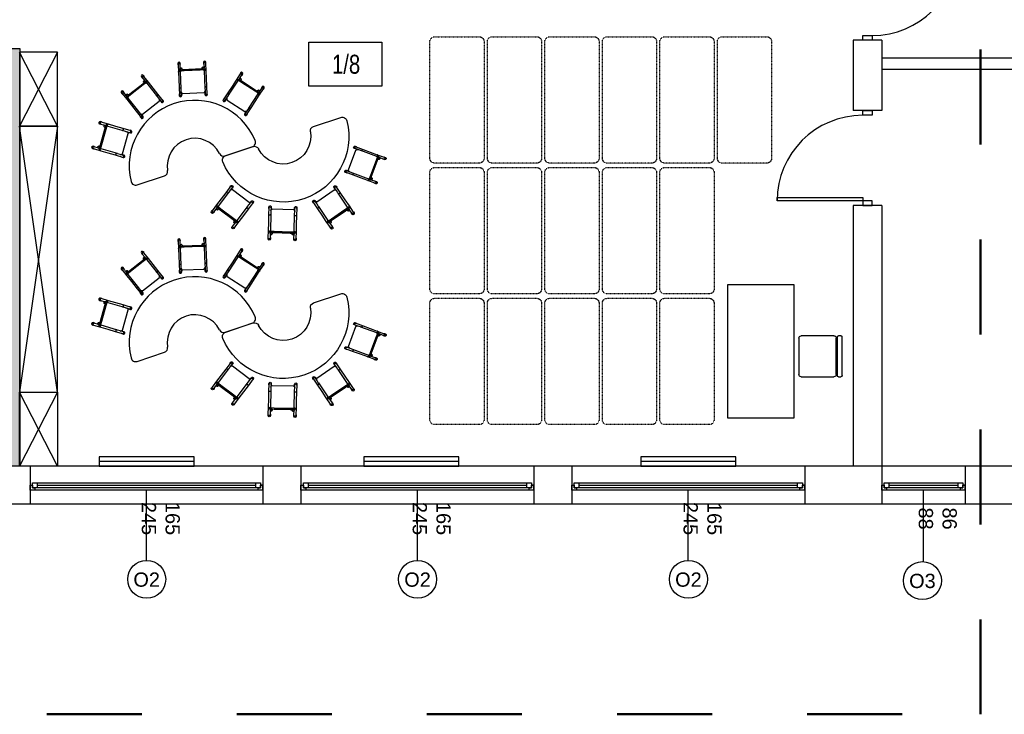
# Model space of a CAD drawing. Header units: millimetres. Extents: x 3698380 to 4312681, y 939872 to 1104488.
# Tile 30 of 93: x 3977105 to 3987465, y 969465 to 976778. Entities that reach past the tile are written whole.
import ezdxf
from ezdxf.enums import TextEntityAlignment as Align

# ---------------------------------------------------------------- set-up
doc = ezdxf.new("R2010")
doc.units = ezdxf.units.MM
doc.header["$LTSCALE"] = 10
for name, pattern in [('1', [2, 1, -1]), ('ACAD_ISO03W100', [30, 12, -18]), ('drobna przerywana', [0.4, 0.1, -0.1, 0.1, -0.1])]:
    doc.linetypes.add(name, pattern=pattern)
for name, color, linetype in [('_wytyczne ele', 6, 'Continuous'), ('A_bloki', 252, 'Continuous'), ('A_kreskowanie', 8, 'Continuous'), ('A_opis_pom', 3, 'Continuous'), ('A_sc_istn', 252, 'Continuous'), ('A_sc_proj', 2, 'Continuous'), ('A_wymiary', 1, 'Continuous')]:
    doc.layers.add(name, color=color, linetype=linetype)
doc.layers.add('HVAC_zakres_opracowania', color=1, linetype='1', lineweight=50)
doc.styles.get("Standard").update_dxf_attribs({"font": 'arial.ttf'})
doc.styles.add('Strzałki', font='ic-isocp.shx', dxfattribs={"width": 0.8})
doc.linetypes.add('TRACKS', pattern='A,0.15,[130,ltypeshp.shx,S=0.25,R=0,X=0,Y=0],0.15', length=0.3)

# ---------------------------------------------------------------- blocks, each defined once
blk = doc.blocks.new('*U462')
at = {"color": 252}
for p, q in [((-95, 20), (-100, 20)), ((-100, 15), (-97.5, 15)), ((-97.5, 15), (-97.5, 17.5)), ((-97.5, 17.5), (-95, 17.5)), ((-92.5, 17.5), (-97.5, 17.5)), ((-97.5, 17.5), (-97.5, 12.5)), ((-97.5, 12.5), (-92.5, 12.5)), ((-95, 17.5), (-95, 20)), ((140, 20), (-95, 20)), ((-92.5, 12.5), (-92.5, 17.5)), ((137.5, 17.5), (-92.5, 17.5)), ((-92.5, 15), (137.5, 15)), ((-92.5, 12.5), (137.5, 12.5)), ((-92.5, 12.5), (137.5, 12.5)), ((142.5, 17.5), (137.5, 17.5)), ((137.5, 17.5), (137.5, 12.5)), ((137.5, 12.5), (142.5, 12.5)), ((145, 20), (140, 20)), ((140, 20), (140, 17.5)), ((140, 17.5), (142.5, 17.5)), ((142.5, 17.5), (142.5, 15)), ((142.5, 12.5), (142.5, 17.5)), ((142.5, 15), (145, 15))]:
    blk.add_line(p, q, dxfattribs=at)
for points in [[(-100, 20), (-100, 15), (-97.5, 15)], [(145, 20), (145, 15), (142.5, 15)]]:
    blk.add_lwpolyline(points, dxfattribs=at)
blk = doc.blocks.new('*U338')
at = {"color": 252}
blk.add_lwpolyline([(75, 0), (0, 0)], dxfattribs=at)
for tag, p in [('S', (30, 5)), ('H', (30, -20))]:
    blk.add_attdef(tag, text='', height=15, dxfattribs=at).set_placement(p, align=Align.CENTER)
blk = doc.blocks.new('*U463')
at = {"color": 252}
for p, q in [((-16.5, 20), (-21.5, 20)), ((-21.5, 15), (-19, 15)), ((-19, 15), (-19, 17.5)), ((-19, 17.5), (-16.5, 17.5)), ((-14, 17.5), (-19, 17.5)), ((-19, 17.5), (-19, 12.5)), ((-19, 12.5), (-14, 12.5)), ((-16.5, 17.5), (-16.5, 20)), ((61.5, 20), (-16.5, 20)), ((-14, 12.5), (-14, 17.5)), ((59, 17.5), (-14, 17.5)), ((-14, 15), (59, 15)), ((-14, 12.5), (59, 12.5)), ((-14, 12.5), (59, 12.5)), ((64, 17.5), (59, 17.5)), ((59, 17.5), (59, 12.5)), ((59, 12.5), (64, 12.5)), ((66.5, 20), (61.5, 20)), ((61.5, 20), (61.5, 17.5)), ((61.5, 17.5), (64, 17.5)), ((64, 17.5), (64, 15)), ((64, 12.5), (64, 17.5)), ((64, 15), (66.5, 15))]:
    blk.add_line(p, q, dxfattribs=at)
for points in [[(-21.5, 20), (-21.5, 15), (-19, 15)], [(66.5, 20), (66.5, 15), (64, 15)]]:
    blk.add_lwpolyline(points, dxfattribs=at)
blk = doc.blocks.new('*U469')
at = {"color": 252}
for points in [[(35, 900), (35, 0), (0, 0), (0, 900)], [(-50, -100), (0, -100), (0, 0), (-50, 0)], [(950, 0), (950, -100), (900, -100), (900, 0)]]:
    blk.add_lwpolyline(points, close=True, dxfattribs=at)
blk.add_arc((0, 0), 900, 0, 90, dxfattribs=at)
blk = doc.blocks.new('Stolik banan - czerwony - wys_ 53 cm-1783507-0 PARTER')
at = {"layer": 'A_bloki'}
for p, q in [((-33.6, 69.2), (-63.8, 69.2)), ((63.8, 69.2), (33.6, 69.2))]:
    blk.add_line(p, q, dxfattribs=at)
for centre, radius, start, end in [((-63.8, 64.2), 5, 90, 184.4808), ((0, 69.2), 69, 184.4808, 355.5192), ((-33.6, 64.2), 5, 8.4565, 90), ((0, 69.2), 29, 188.4565, 351.5435), ((33.6, 64.2), 5, 90, 171.5435), ((63.8, 64.2), 5, 355.5192, 90)]:
    blk.add_arc(centre, radius, start, end, dxfattribs=at)
blk = doc.blocks.new('Krzesełko 38 cm - Czerwony-V99-0 PARTER')
at = {"layer": 'A_bloki'}
for p, q in [((-14.7, 7), (-14.7, 5.8)), ((-14.5, 5.8), (-14.5, -2)), ((-13.5, 0), (-8.5, 0)), ((-12.5, 1), (-12.5, 5.8)), ((-12.5, 1), (-12.5, 0)), ((-12.2, 5.8), (-12.2, 7)), ((-10.5, 0.1), (-10.5, 1)), ((10.5, 0.1), (-10.5, 0.1)), ((-8.5, 0), (8.5, 0)), ((8.5, 0), (13.5, 0)), ((10.5, 1), (10.5, 0.1)), ((12.3, 7), (12.3, 5.8)), ((12.5, 5.8), (12.5, 1)), ((12.5, 0), (12.5, 1)), ((14.5, -2), (14.5, 5.8)), ((14.8, 5.8), (14.8, 7)), ((-14.5, -2), (-14.5, -10)), ((-14.5, -10), (-14.5, -18)), ((-13.5, 0), (-13.5, -1)), ((-8.5, -1), (-13.5, -1)), ((-12.5, -2), (-12.5, -1)), ((-12.5, -1.1), (-12.5, -1.9)), ((-12.5, -19.8), (-12.5, -1.9)), ((8.5, -1), (-8.5, -1)), ((13.5, -1), (8.5, -1)), ((12.5, -1), (12.5, -2)), ((12.5, -1.9), (12.5, -1.1)), ((12.5, -1.9), (12.5, -19.8)), ((13.5, -1), (13.5, 0)), ((14.5, -10), (14.5, -2)), ((14.5, -18), (14.5, -10)), ((-14.5, -18), (-14.5, -26.9)), ((-12.5, -19.1), (-12.5, -18)), ((-12.5, -20), (-12.5, -19.8)), ((-12.5, -22.9), (-12.5, -20)), ((12.5, -18), (12.5, -19.1)), ((12.5, -19.8), (12.5, -20)), ((12.5, -20), (12.5, -22.9)), ((14.5, -26.9), (14.5, -18)), ((-14.7, -25.7), (-14.7, -26.9)), ((-12.5, -26.9), (-12.5, -22.9)), ((-12.2, -26.9), (-12.2, -25.7)), ((-11.1, -24.8), (11.1, -24.8)), ((12.3, -25.7), (12.3, -26.9)), ((12.5, -22.9), (12.5, -26.9)), ((14.8, -26.9), (14.8, -25.7))]:
    blk.add_line(p, q, dxfattribs=at)
at = {"layer": 'A_bloki', "flags": 128}
for points in [[(-12.5, -22.9), (-12.5, -23.3), (-12.3, -23.7), (-12.1, -24.1), (-11.8, -24.4), (-11.5, -24.7)], [(11.5, -24.7), (11.8, -24.4), (12.1, -24.1), (12.3, -23.7), (12.5, -23.3), (12.5, -22.9)]]:
    blk.add_lwpolyline(points, dxfattribs=at)
at = {"layer": 'A_bloki'}
for centre, radius, start, end in [((-11.5, 1), 1, 0, 180), ((-11.5, 1), 1, 135, 180), ((-11.5, 1), 1, 180, 255), ((-11.5, 1), 1, 180, 360), ((-11.5, 1), 1, 30, 120), ((-11.5, 1), 1, 300, 0), ((-11.5, 1), 1, 0, 15), ((11.5, 1), 1, 360, 180), ((11.5, 1), 1, 120, 180), ((11.5, 1), 1, 180, 240), ((11.5, 1), 1, 180, 360), ((11.5, 1), 1, 360, 105), ((11.5, 1), 1, 270, 360), ((-10.5, -1.9), 2, 155.582, 180), ((10.5, -1.9), 2, 0, 24.418)]:
    blk.add_arc(centre, radius, start, end, dxfattribs=at)
for centre, major_axis, start_param, end_param in [((-13.5, 7), (-1.25, 0), 3.141593, 6.283185), ((-13.5, 7), (1.25, 0), 3.141593, 3.403392), ((-13.5, 5.8), (1.25, 0), 0, 3.141593), ((-13.5, 5.8), (1.25, 0), 3.141593, 3.77396), ((-13.5, 5.8), (-1, 0), 3.141593, 6.283185), ((-13.5, 5.8), (1.25, 0), 5.650818, 6.283185), ((-13.5, 7), (-1.25, 0), 2.879793, 3.141593), ((13.5, 7), (-1.25, 0), 3.141593, 6.283185), ((13.5, 7), (1.25, 0), 3.141593, 3.403392), ((13.5, 5.8), (1.25, 0), 0, 3.141593), ((13.5, 5.8), (1.25, 0), 3.141593, 3.77396), ((13.5, 5.8), (-1, 0), 3.141593, 6.283185), ((13.5, 5.8), (1.25, 0), 5.650818, 6.283185), ((13.5, 7), (-1.25, 0), 2.879793, 3.141593), ((-13.5, -25.7), (1.25, 0), 2.509225, 3.141593), ((-13.5, -25.7), (1.25, 0), 3.141593, 6.283185), ((-13.5, -26.9), (-1.25, 0), 6.021386, 6.283185), ((-13.5, -26.9), (-1.25, 0), 0, 3.141593), ((-13.5, -25.7), (1.25, 0), 0, 0.632368), ((-13.5, -26.9), (1.25, 0), 0, 0.261799), ((13.5, -25.7), (1.25, 0), 2.509225, 3.141593), ((13.5, -25.7), (1.25, 0), 3.141593, 6.283185), ((13.5, -26.9), (-1.25, 0), 6.100199, 6.283185), ((13.5, -26.9), (-1.25, 0), 0, 3.141593), ((13.5, -25.7), (1.25, 0), 0, 0.632368), ((13.5, -26.9), (1.25, 0), 0, 0.261799)]:
    blk.add_ellipse(centre, major_axis=major_axis, ratio=0.970296, start_param=start_param, end_param=end_param, dxfattribs=at)
for points, knots in [([(-12.5, 1), (-12.5, 1.1), (-12.5, 1.2), (-12.4, 1.4), (-12.4, 1.5), (-12.3, 1.6), (-12.3, 1.6), (-12.2, 1.7), (-12.2, 1.7)], [0, 0, 0, 0, 0.0833333, 0.125, 0.1666667, 0.1875, 0.2083333, 0.25, 0.25, 0.25, 0.25]), ([(-11.8, 0), (-11.8, 0), (-11.9, 0.1), (-12, 0.1), (-12.1, 0.2), (-12.2, 0.2), (-12.2, 0.3), (-12.3, 0.4), (-12.4, 0.5), (-12.4, 0.6), (-12.4, 0.6), (-12.5, 0.8), (-12.5, 0.9), (-12.5, 1)], [0.5833333, 0.5833333, 0.5833333, 0.5833333, 0.625, 0.6666667, 0.7083333, 0.7291667, 0.75, 0.7916667, 0.8333333, 0.8541667, 0.875, 0.9166667, 1, 1, 1, 1]), ([(-12, 1.9), (-12, 1.9), (-11.9, 1.9), (-11.7, 2), (-11.5, 2), (-11.3, 2), (-11.1, 1.9), (-11, 1.9), (-11, 1.9)], [0.3333333, 0.3333333, 0.3333333, 0.3333333, 0.375, 0.4166667, 0.5, 0.5833333, 0.625, 0.6666667, 0.6666667, 0.6666667, 0.6666667]), ([(-10.5, 1), (-10.5, 0.9), (-10.5, 0.8), (-10.6, 0.6), (-10.6, 0.5), (-10.7, 0.4), (-10.7, 0.4), (-10.8, 0.3), (-10.8, 0.2), (-10.9, 0.2), (-11, 0.2), (-11, 0.1)], [0, 0, 0, 0, 0.0833333, 0.125, 0.1666667, 0.1875, 0.2083333, 0.25, 0.2708333, 0.2916667, 0.3333333, 0.3333333, 0.3333333, 0.3333333]), ([(10.5, 1), (10.5, 1.1), (10.5, 1.2), (10.6, 1.4), (10.6, 1.5), (10.7, 1.6), (10.7, 1.6), (10.8, 1.7), (10.8, 1.8), (10.9, 1.8), (11, 1.8), (11, 1.9)], [0, 0, 0, 0, 0.0833333, 0.125, 0.1666667, 0.1875, 0.2083333, 0.25, 0.2708333, 0.2916667, 0.3333333, 0.3333333, 0.3333333, 0.3333333]), ([(11, 0.1), (11, 0.2), (10.9, 0.2), (10.8, 0.2), (10.8, 0.3), (10.7, 0.4), (10.6, 0.5), (10.6, 0.6), (10.6, 0.6), (10.5, 0.8), (10.5, 0.9), (10.5, 1)], [0.6666667, 0.6666667, 0.6666667, 0.6666667, 0.7083333, 0.7291667, 0.75, 0.7916667, 0.8333333, 0.8541667, 0.875, 0.9166667, 1, 1, 1, 1]), ([(11.1, 0), (11, 0), (10.8, 0.1), (10.6, 0.1), (10.5, 0.1)], [0.4285714, 0.4285714, 0.4285714, 0.4285714, 0.5714286, 1, 1, 1, 1]), ([(11.5, 2), (11.6, 2), (11.7, 2), (11.9, 1.9), (12, 1.9), (12, 1.9)], [0.5, 0.5, 0.5, 0.5, 0.5833333, 0.625, 0.6666667, 0.6666667, 0.6666667, 0.6666667]), ([(12.5, 1), (12.5, 0.9), (12.5, 0.8), (12.4, 0.6), (12.4, 0.5), (12.3, 0.4), (12.3, 0.4), (12.2, 0.3), (12.2, 0.2), (12.1, 0.2), (12, 0.1), (11.9, 0.1), (11.7, 0), (11.6, 0), (11.5, 0)], [0, 0, 0, 0, 0.0833333, 0.125, 0.1666667, 0.1875, 0.2083333, 0.25, 0.2708333, 0.2916667, 0.3333333, 0.375, 0.4166667, 0.5, 0.5, 0.5, 0.5]), ([(12.2, 1.7), (12.2, 1.7), (12.3, 1.6), (12.4, 1.5), (12.4, 1.4), (12.4, 1.4), (12.5, 1.2), (12.5, 1.1), (12.5, 1)], [0.75, 0.75, 0.75, 0.75, 0.7916667, 0.8333333, 0.8541667, 0.875, 0.9166667, 1, 1, 1, 1]), ([(-14.5, -2), (-14.5, -1.9), (-14.5, -1.8), (-14.4, -1.7), (-14.4, -1.6), (-14.3, -1.5), (-14.2, -1.4), (-14.1, -1.3), (-14, -1.3), (-13.8, -1.2), (-13.5, -1.2), (-13.2, -1.2), (-13, -1.3), (-12.9, -1.3), (-12.8, -1.4), (-12.7, -1.5), (-12.6, -1.6), (-12.6, -1.7), (-12.5, -1.8), (-12.5, -1.9), (-12.5, -2)], [0, 0, 0, 0, 0.083333, 0.125, 0.166667, 0.208333, 0.25, 0.291667, 0.333333, 0.416667, 0.5, 0.583333, 0.666667, 0.708333, 0.75, 0.791667, 0.833333, 0.875, 0.916667, 1, 1, 1, 1]), ([(12.5, -2), (12.5, -1.9), (12.5, -1.8), (12.6, -1.7), (12.6, -1.6), (12.7, -1.5), (12.8, -1.4), (12.9, -1.3), (13, -1.3), (13.2, -1.2), (13.5, -1.2), (13.8, -1.2), (14, -1.3), (14.1, -1.3), (14.2, -1.4), (14.3, -1.5), (14.4, -1.6), (14.4, -1.7), (14.5, -1.8), (14.5, -1.9), (14.5, -2)], [0, 0, 0, 0, 0.083333, 0.125, 0.166667, 0.208333, 0.25, 0.291667, 0.333333, 0.416667, 0.5, 0.583333, 0.666667, 0.708333, 0.75, 0.791667, 0.833333, 0.875, 0.916667, 1, 1, 1, 1]), ([(-14.5, -18), (-14.5, -18), (-14.5, -18.1), (-14.4, -18.3), (-14.4, -18.4), (-14.3, -18.4), (-14.2, -18.5), (-14.1, -18.6), (-14, -18.7), (-13.8, -18.7), (-13.5, -18.8), (-13.2, -18.7), (-13, -18.7), (-12.9, -18.6), (-12.8, -18.5), (-12.7, -18.4), (-12.6, -18.4), (-12.6, -18.3), (-12.5, -18.1), (-12.5, -18), (-12.5, -18)], [0, 0, 0, 0, 0.083333, 0.125, 0.166667, 0.208333, 0.25, 0.291667, 0.333333, 0.416667, 0.5, 0.583333, 0.666667, 0.708333, 0.75, 0.791667, 0.833333, 0.875, 0.916667, 1, 1, 1, 1]), ([(12.5, -18), (12.5, -18), (12.5, -18.1), (12.6, -18.3), (12.6, -18.4), (12.7, -18.4), (12.8, -18.5), (12.9, -18.6), (13, -18.7), (13.2, -18.7), (13.5, -18.8), (13.8, -18.7), (14, -18.7), (14.1, -18.6), (14.2, -18.5), (14.3, -18.4), (14.4, -18.4), (14.4, -18.3), (14.5, -18.1), (14.5, -18), (14.5, -18)], [0, 0, 0, 0, 0.083333, 0.125, 0.166667, 0.208333, 0.25, 0.291667, 0.333333, 0.416667, 0.5, 0.583333, 0.666667, 0.708333, 0.75, 0.791667, 0.833333, 0.875, 0.916667, 1, 1, 1, 1]), ([(-11.6, -24.6), (-11.6, -24.6), (-11.6, -24.6), (-11.6, -24.6), (-11.6, -24.6), (-11.6, -24.6), (-11.6, -24.6), (-11.7, -24.6), (-11.7, -24.5), (-11.7, -24.5), (-11.7, -24.5), (-11.7, -24.5), (-11.7, -24.5), (-11.7, -24.5), (-11.8, -24.5), (-11.8, -24.5), (-11.8, -24.4), (-11.9, -24.4), (-11.9, -24.3), (-11.9, -24.3), (-12, -24.3)], [0, 0, 0, 0, 0.071429, 0.107143, 0.142857, 0.178571, 0.214286, 0.25, 0.285714, 0.321429, 0.357143, 0.392857, 0.428571, 0.464286, 0.5, 0.571429, 0.642857, 0.714286, 0.857143, 1, 1, 1, 1]), ([(-11.5, -24.7), (-11.5, -24.7), (-11.4, -24.7), (-11.4, -24.7), (-11.4, -24.7), (-11.3, -24.7), (-11.3, -24.7), (-11.3, -24.7), (-11.3, -24.8), (-11.3, -24.8), (-11.3, -24.8), (-11.2, -24.8), (-11.2, -24.8), (-11.2, -24.8), (-11.2, -24.8), (-11.2, -24.8), (-11.2, -24.8), (-11.2, -24.8), (-11.1, -24.8), (-11.1, -24.8), (-11.1, -24.8), (-11.1, -24.8), (-11.1, -24.8)], [0, 0, 0, 0, 0.1428571, 0.2142857, 0.25, 0.2857143, 0.3214286, 0.3571429, 0.3928571, 0.4285714, 0.4642857, 0.5, 0.5357143, 0.5714286, 0.6071429, 0.6428571, 0.6785714, 0.7142857, 0.75, 0.7857143, 0.8214286, 0.8571429, 0.8571429, 0.8571429, 0.8571429]), ([(11.1, -24.8), (11.1, -24.8), (11.1, -24.8), (11.1, -24.8), (11.1, -24.8), (11.2, -24.8), (11.2, -24.8), (11.2, -24.8), (11.2, -24.8), (11.2, -24.8), (11.2, -24.8), (11.2, -24.8), (11.3, -24.8), (11.3, -24.8), (11.3, -24.8), (11.3, -24.7), (11.3, -24.7), (11.3, -24.7), (11.4, -24.7), (11.4, -24.7), (11.4, -24.7), (11.5, -24.7), (11.5, -24.7)], [0.1428571, 0.1428571, 0.1428571, 0.1428571, 0.1785714, 0.2142857, 0.25, 0.2857143, 0.3214286, 0.3571429, 0.3928571, 0.4285714, 0.4642857, 0.5, 0.5357143, 0.5714286, 0.6071429, 0.6428571, 0.6785714, 0.7142857, 0.75, 0.7857143, 0.8571429, 1, 1, 1, 1]), ([(12, -24.3), (11.9, -24.3), (11.9, -24.3), (11.9, -24.4), (11.8, -24.4), (11.8, -24.5), (11.8, -24.5), (11.7, -24.5), (11.7, -24.5), (11.7, -24.5), (11.7, -24.5), (11.7, -24.5), (11.7, -24.5), (11.7, -24.6), (11.6, -24.6), (11.6, -24.6), (11.6, -24.6), (11.6, -24.6), (11.6, -24.6), (11.6, -24.6), (11.6, -24.6)], [0, 0, 0, 0, 0.142857, 0.285714, 0.357143, 0.428571, 0.5, 0.535714, 0.571429, 0.607143, 0.642857, 0.678571, 0.714286, 0.75, 0.785714, 0.821429, 0.857143, 0.892857, 0.928571, 1, 1, 1, 1])]:
    blk.add_open_spline(points, degree=3, knots=knots, dxfattribs=at)
for points in [[(-10.5, 0.1), (-10.5, 0.1), (-10.6, 0.1), (-10.8, 0.1), (-10.9, 0.1), (-11, 0), (-11.1, 0)], [(-10.8, 1.7), (-10.8, 1.7), (-10.7, 1.6), (-10.7, 1.5), (-10.6, 1.5)], [(-10.5, 1.3), (-10.5, 1.2), (-10.5, 1.1), (-10.5, 1)]]:
    blk.add_open_spline(points, degree=3, dxfattribs=at)
blk = doc.blocks.new('Krzesło Breuera - Krzesło Breuera-V3-1 PIĘTRO')
at = {"layer": 'A_bloki'}
for p, q in [((-20.3, 21.3), (20.3, 21.3)), ((-21.6, 17.6), (-21.6, 20.1)), ((-21.6, -21.6), (-21.6, 12.7)), ((20.3, 16.3), (-20.3, 16.3)), ((-19.1, 15.2), (19, 15.2)), ((21.6, 20.1), (21.6, 17.6)), ((21.6, 12.7), (21.6, -21.6)), ((19, -24.1), (-19.1, -24.1))]:
    blk.add_line(p, q, dxfattribs=at)
for centre, radius, start, end in [((-20.3, 20.1), 1.27, 90, 180), ((20.3, 20.1), 1.27, 0, 90), ((-20.3, 17.6), 1.27, 180, 270), ((-19.1, 12.7), 2.54, 90, 180), ((19, 12.7), 2.54, 0, 90), ((20.3, 17.6), 1.27, 270, 0), ((-19.1, -21.6), 2.54, 180, 270), ((19, -21.6), 2.54, 270, 0)]:
    blk.add_arc(centre, radius, start, end, dxfattribs=at)
blk = doc.blocks.new('CFU')
at = {"layer": 'A_bloki'}
for p, q in [((64156, -676318), (64556, -675538)), ((64156, -675538), (64556, -676318))]:
    blk.add_line(p, q, dxfattribs=at)
blk.add_lwpolyline([(64556, -676318), (64156, -676318), (64156, -675538), (64556, -675538)], close=True, dxfattribs=at)
blk = doc.blocks.new('NJIOVGYGV')
at = {"layer": 'A_bloki'}
for p, q in [((64156, -679118), (64556, -676318)), ((64156, -676318), (64556, -679118))]:
    blk.add_line(p, q, dxfattribs=at)
blk.add_lwpolyline([(64156, -676318), (64556, -676318), (64556, -679118), (64156, -679118)], close=True, dxfattribs=at)
blk = doc.blocks.new('gvjgvy')
at = {"layer": 'A_bloki', "linetype": 'drobna przerywana'}
for p, q in [((194014, -595268), (192784, -595268)), ((192734, -595318), (192734, -595788)), ((194064, -595788), (194064, -595318)), ((192784, -595838), (194014, -595838))]:
    blk.add_line(p, q, dxfattribs=at)
for centre, start, end in [((192784, -595318), 90, 180), ((194014, -595318), 0, 90), ((192784, -595788), 180, 270), ((194014, -595788), 270, 0)]:
    blk.add_arc(centre, 50, start, end, dxfattribs=at)
blk = doc.blocks.new('d')
at = {"layer": 'A_kreskowanie', "ltscale": 2}
h = blk.add_hatch(color=252, dxfattribs=at)
h.dxf.hatch_style = 1
h.paths.add_polyline_path([(3731432.76, 791007.02), (3731312.76, 791007.02), (3731312.76, 789647.02), (3731432.76, 789647.02)])
h.paths.add_polyline_path([(3732874.74, 789327.02), (3732874.74, 789347.02), (3731432.76, 789347.02), (3731432.76, 789227.02), (3732874.74, 789227.02)])
h.paths.add_polyline_path([(3732754.74, 789227.02), (3732634.74, 789227.02), (3732634.74, 789127.02), (3732754.74, 789127.02)])
h.paths.add_polyline_path([(3734281.53, 789347.02), (3733874.74, 789347.02), (3733874.74, 789227.02), (3734281.53, 789227.02)])
h.paths.add_polyline_path([(3734161.53, 791007.02), (3734041.53, 791007.02), (3734041.53, 790927.02), (3734041.53, 790357.02), (3734041.53, 789347.02), (3734161.53, 789347.02)])
h.paths.add_polyline_path([(3736381.9, 791007.02), (3736261.9, 791007.02), (3736261.9, 789347.02), (3735463.65, 789347.02), (3735314.74, 789347.02), (3735314.74, 789227.02), (3736381.9, 789227.02)])
h.paths.add_polyline_path([(3735583.65, 789227.02), (3735463.65, 789227.02), (3735463.65, 787727.02), (3735583.65, 787727.02)])
h.paths.add_polyline_path([(3732754.74, 788122.56), (3732634.74, 788122.56), (3732634.74, 787727.02), (3732754.74, 787727.02)])
h.paths.add_polyline_path([(3731432.76, 789527.02), (3731312.76, 789527.02), (3731312.76, 787727.02), (3731432.76, 787727.02)])
h.paths.add_polyline_path([(3730049.12, 787727.02), (3729235.08, 787727.02), (3729235.08, 787627.02), (3729285.08, 787627.02), (3729285.08, 787527.02, 0.02784244), (3729290.65, 787427.02), (3730049.12, 787427.02)])
h.paths.add_polyline_path([(3729285.08, 787527.02), (3729235.08, 787527.02), (3729235.08, 787427.02), (3729290.65, 787427.02, -0.02784244)], flags=17)
h.paths.add_polyline_path([(3729285.08, 787627.02), (3729235.08, 787627.02), (3729235.08, 787527.02), (3729285.08, 787527.02)], flags=17)
h.paths.add_polyline_path([(3729114.74, 784607.02), (3728714.74, 784607.02), (3728714.74, 783607.02), (3729114.74, 783607.02)])
h.paths.add_polyline_path([(3729220.66, 783607.02), (3729114.74, 783607.02), (3729114.74, 783487.02), (3729220.66, 783487.02)])
h.paths.add_polyline_path([(3729309.74, 783607.02), (3729220.66, 783607.02), (3729220.66, 783487.02), (3729309.74, 783487.02)])
h.paths.add_polyline_path([(3732204.74, 783607.02), (3730709.74, 783607.02), (3730709.74, 783487.02), (3732204.74, 783487.02)])
h.paths.add_polyline_path([(3732324.74, 783707.02), (3732204.74, 783707.02), (3732204.74, 781627.02), (3732324.74, 781627.02)])
h.paths.add_polyline_path([(3735344.74, 786027.02), (3735224.74, 786027.02), (3732324.74, 786027.02), (3732324.74, 785907.02), (3735224.74, 785907.02), (3735224.74, 781627.02), (3735344.74, 781627.02)])
h.paths.add_polyline_path([(3744114.74, 791127.02), (3735314.74, 791127.02), (3735314.74, 791007.02), (3744114.74, 791007.02)])
h.paths.add_polyline_path([(3740100.05, 791007.02), (3739980.05, 791007.02), (3739980.05, 787727.02), (3740100.05, 787727.02)])
h.paths.add_polyline_path([(3742214.74, 791007.02), (3742094.74, 791007.02), (3742094.74, 787727.02), (3742214.74, 787727.02)])
h.paths.add_polyline_path([(3727024.74, 793327.02), (3726904.74, 793327.02), (3726904.74, 789127.02), (3727024.74, 789127.02)])
at = {"layer": 'A_bloki', "color": 252}
blk.add_lwpolyline([(3742792.66, 783538.99), (3742792.66, 782138.99), (3743492.66, 782138.99), (3743492.66, 783538.99)], close=True, dxfattribs=at)
at = {"layer": 'A_opis_pom', "color": 252, "ltscale": 2}
blk.add_lwpolyline([(3738386.19, 786094.11), (3739155.12, 786094.11), (3739155.12, 785628.68), (3738386.19, 785628.68)], close=True, dxfattribs=at)
at = {"layer": 'A_sc_istn', "color": 252}
for points in [[(3744114.74, 786112.59), (3744114.74, 785372.8)], [(3744414.74, 786112.59), (3744114.74, 786112.59)], [(3744414.74, 786112.59), (3744414.74, 785372.8)], [(3744414.74, 785927.02), (3746834.74, 785927.02)], [(3744414.74, 785807.02), (3746834.74, 785807.02)], [(3744414.74, 785372.8), (3744114.74, 785372.8)], [(3744114.74, 784372.8), (3744114.74, 781627.02)], [(3744414.74, 784372.8), (3744114.74, 784372.8)], [(3744414.74, 784372.8), (3744414.74, 781627.02)], [(3748199.74, 781627.02), (3730709.74, 781627.02)], [(3735454.74, 781627.02), (3735454.74, 781227.02)], [(3737904.74, 781627.02), (3737904.74, 781227.02)], [(3738304.74, 781627.02), (3738304.74, 781227.02)], [(3740754.74, 781627.02), (3740754.74, 781227.02)], [(3741154.74, 781627.02), (3741154.74, 781227.02)], [(3743604.74, 781627.02), (3743604.74, 781227.02)], [(3744414.74, 781627.02), (3744414.74, 781227.02)], [(3745294.74, 781627.02), (3745294.74, 781227.02)], [(3748199.74, 781227.02), (3730709.74, 781227.02)]]:
    blk.add_lwpolyline(points, dxfattribs=at)
for points in [[(3744214.74, 785372.8), (3744314.74, 785372.8), (3744314.74, 785322.8), (3744214.74, 785322.8)], [(3743314.74, 784457.8), (3744214.74, 784457.8), (3744214.74, 784422.8), (3743314.74, 784422.8)], [(3744314.74, 784372.8), (3744314.74, 784422.8), (3744214.74, 784422.8), (3744214.74, 784372.8)], [(3737179.74, 781727.02), (3736179.74, 781727.02), (3736179.74, 781627.02), (3737179.74, 781627.02)], [(3739966.9, 781727.02), (3738966.9, 781727.02), (3738966.9, 781627.02), (3739966.9, 781627.02)], [(3742879.74, 781727.02), (3741879.74, 781727.02), (3741879.74, 781627.02), (3742879.74, 781627.02)]]:
    blk.add_lwpolyline(points, close=True, dxfattribs=at)
at = {"layer": 'A_sc_istn', "color": 252, "linetype": 'TRACKS', "ltscale": 20}
for points in [[(3737179.74, 781677.02), (3736179.74, 781677.02)], [(3739966.9, 781677.02), (3738966.9, 781677.02)], [(3742879.74, 781677.02), (3741879.74, 781677.02)]]:
    blk.add_lwpolyline(points, dxfattribs=at)
at = {"layer": 'A_sc_istn', "color": 252}
for centre in [(3736681.05, 780437.26), (3739531.05, 780437.26), (3742381.05, 780437.26), (3744843.11, 780423.26)]:
    blk.add_circle(centre, 200, dxfattribs=at)
blk.add_arc((3744214.74, 784422.8), 900, 90, 180, dxfattribs=at)
at = {"layer": 'A_sc_proj', "color": 252, "ltscale": 2}
for p in [(3732204.74, 786027.02), (3735224.74, 786027.02)]:
    blk.add_line(p, (3735344.74, 786027.02), dxfattribs=at)
blk.add_lwpolyline([(3735344.74, 786027.02), (3735344.74, 781627.02)], dxfattribs=at)
at = {"layer": 'A_bloki', "color": 252, "xscale": -1, "rotation": 270}
for p in [(4335498.8, 592085.88), (4336103.8, 592085.88), (4336708.8, 592085.88), (4337313.8, 592085.88), (4337918.8, 592085.88), (4338523.8, 592085.88), (4335498.8, 590708.94), (4336103.8, 590708.94), (4336708.8, 590708.94), (4337313.8, 590708.94), (4337918.8, 590708.94), (4335498.8, 589332), (4336103.8, 589332), (4336708.8, 589332), (4337313.8, 589332), (4337918.8, 589332)]:
    blk.add_blockref('gvjgvy', p, dxfattribs=at)
at = {"layer": 'A_bloki', "color": 252, "xscale": -1}
for name in ['CFU', 'NJIOVGYGV']:
    blk.add_blockref(name, (3799900.25, 1461524.98), dxfattribs=at)
at = {"layer": 'A_bloki', "color": 252}
for name, p, xscale, yscale, zscale, rotation in [('Krzesełko 38 cm - Czerwony-V99-0 PARTER', (3737159.85, 785804.59), 10, 10, 10, 2.530423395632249), ('Krzesełko 38 cm - Czerwony-V99-0 PARTER', (3736572.68, 785597.06), 9.999999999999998, 9.999999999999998, 9.999999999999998, 38.18098036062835), ('Krzesełko 38 cm - Czerwony-V99-0 PARTER', (3737755.4, 785631.12), 10, 10, 10, 327.0319375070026), ('Stolik banan - czerwony - wys_ 53 cm-1783507-0 PARTER', (3736969.19, 785447.3), 10.00000000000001, 10.00000000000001, 10.00000000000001, 198.3487556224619), ('Stolik banan - czerwony - wys_ 53 cm-1783507-0 PARTER', (3738335.71, 784442.52), -9.999999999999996, 9.999999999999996, 9.999999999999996, 18.34875562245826), ('Krzesełko 38 cm - Czerwony-V99-0 PARTER', (3736218.61, 785094.51), 9.999999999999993, 9.999999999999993, 9.999999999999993, 73.72347286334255), ('Krzesełko 38 cm - Czerwony-V99-0 PARTER', (3739075.93, 784764.96), -10.00000000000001, 10.00000000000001, 10.00000000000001, 249.6655737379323), ('Krzesełko 38 cm - Czerwony-V99-0 PARTER', (3737523.06, 784276.85), -10, 10, 10, 142.9740383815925), ('Krzesełko 38 cm - Czerwony-V99-0 PARTER', (3738702.09, 784269.98), -9.999999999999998, 9.999999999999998, 9.999999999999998, 214.1670878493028), ('Krzesełko 38 cm - Czerwony-V99-0 PARTER', (3738107.27, 784085.48), -9.999999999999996, 9.999999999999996, 9.999999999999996, 178.5165308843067), ('Krzesełko 38 cm - Czerwony-V99-0 PARTER', (3737159.85, 783947.1), 10, 10, 10, 2.530423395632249), ('Krzesełko 38 cm - Czerwony-V99-0 PARTER', (3736572.68, 783739.57), 9.999999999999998, 9.999999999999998, 9.999999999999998, 38.18098036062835), ('Krzesełko 38 cm - Czerwony-V99-0 PARTER', (3737755.4, 783773.63), 10, 10, 10, 327.0319375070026), ('Stolik banan - czerwony - wys_ 53 cm-1783507-0 PARTER', (3736969.19, 783589.81), 10.00000000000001, 10.00000000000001, 10.00000000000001, 198.3487556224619), ('Stolik banan - czerwony - wys_ 53 cm-1783507-0 PARTER', (3738335.71, 782585.02), -9.999999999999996, 9.999999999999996, 9.999999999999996, 18.34875562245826), ('Krzesełko 38 cm - Czerwony-V99-0 PARTER', (3736218.61, 783237.01), 9.999999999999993, 9.999999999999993, 9.999999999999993, 73.72347286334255), ('Krzesełko 38 cm - Czerwony-V99-0 PARTER', (3739075.93, 782907.47), -10.00000000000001, 10.00000000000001, 10.00000000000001, 249.6655737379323), ('Krzesło Breuera - Krzesło Breuera-V3-1 PIĘTRO', (3743784.35, 782785.68), -10, 10, 10, 270.0242200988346), ('Krzesełko 38 cm - Czerwony-V99-0 PARTER', (3737523.06, 782419.36), -10, 10, 10, 142.9740383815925), ('Krzesełko 38 cm - Czerwony-V99-0 PARTER', (3738702.09, 782412.49), -9.999999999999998, 9.999999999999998, 9.999999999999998, 214.1670878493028), ('Krzesełko 38 cm - Czerwony-V99-0 PARTER', (3738107.27, 782227.99), -9.999999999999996, 9.999999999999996, 9.999999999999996, 178.5165308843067)]:
    blk.add_blockref(name, p, dxfattribs=dict(at, xscale=xscale, yscale=yscale, zscale=zscale, rotation=rotation))
at = {"layer": 'A_bloki', "color": 252, "rotation": 180}
blk.add_blockref('CFU', (3799900.25, 106089.06), dxfattribs=at)
at = {"layer": 'A_sc_istn', "color": 252, "rotation": 270}
blk.add_blockref('*U469', (3744314.74, 787062.59), dxfattribs=at)
at = {"layer": 'A_sc_istn', "color": 252, "xscale": -10, "yscale": 10, "zscale": 10, "rotation": 180}
for name, p in [('*U462', (3736454.74, 781576.99)), ('*U462', (3739304.74, 781576.99)), ('*U462', (3742154.74, 781576.99)), ('*U463', (3744629.74, 781576.99))]:
    blk.add_blockref(name, p, dxfattribs=at)
at = {"layer": 'A_sc_istn', "color": 252, "linetype": 'ACAD_ISO03W100'}
ref = blk.add_blockref('*U338', (3736679.74, 781377), dxfattribs=dict(at, xscale=-10, yscale=10, zscale=10, rotation=90))
ref.add_attrib('S', '245', dxfattribs={"layer": '0', "color": 252, "height": 150, "rotation": 270}).set_placement((3736629.74, 781077), align=Align.CENTER)
ref.add_attrib('H', '165', dxfattribs={"layer": '0', "color": 252, "height": 150, "rotation": 270}).set_placement((3736879.74, 781077), align=Align.CENTER)
ref = blk.add_blockref('*U338', (3739529.74, 781377), dxfattribs=dict(at, xscale=-10, yscale=10, zscale=10, rotation=90))
ref.add_attrib('S', '245', dxfattribs={"layer": '0', "color": 252, "height": 150, "rotation": 270}).set_placement((3739479.74, 781077), align=Align.CENTER)
ref.add_attrib('H', '165', dxfattribs={"layer": '0', "color": 252, "height": 150, "rotation": 270}).set_placement((3739729.74, 781077), align=Align.CENTER)
ref = blk.add_blockref('*U338', (3742379.74, 781377), dxfattribs=dict(at, xscale=-10, yscale=10, zscale=10, rotation=90))
ref.add_attrib('S', '245', dxfattribs={"layer": '0', "color": 252, "height": 150, "rotation": 270}).set_placement((3742329.74, 781077), align=Align.CENTER)
ref.add_attrib('H', '165', dxfattribs={"layer": '0', "color": 252, "height": 150, "rotation": 270}).set_placement((3742579.74, 781077), align=Align.CENTER)
ref = blk.add_blockref('*U338', (3744854.74, 781377), dxfattribs=dict(at, xscale=-10, yscale=10, zscale=10, rotation=90))
ref.add_attrib('S', '88', dxfattribs={"layer": '0', "color": 252, "height": 150, "rotation": 270}).set_placement((3744804.74, 781077), align=Align.CENTER)
ref.add_attrib('H', '86', dxfattribs={"layer": '0', "color": 252, "height": 150, "rotation": 270}).set_placement((3745054.74, 781077), align=Align.CENTER)
at = {"layer": 'A_sc_istn', "color": 252, "char_height": 300, "attachment_point": 7}
for s, insert in [('{\\H0.5x;O2}', (3736541.34, 780357.3)), ('{\\H0.5x;O2}', (3739391.34, 780357.3)), ('{\\H0.5x;O2}', (3742241.34, 780357.3)), ('{\\H0.5x;O3}', (3744703.4, 780343.3))]:
    blk.add_mtext_dynamic_manual_height_columns(s, width=232.5953, gutter_width=12.5, heights=[0], dxfattribs=dict(at, insert=insert))
at = {"layer": 'A_opis_pom', "color": 252, "insert": (3738779.18, 785858.94), "char_height": 200, "attachment_point": 5, "style": 'Strzałki', "bg_fill": 3, "box_fill_scale": 1.2, "bg_fill_color": 256, "bg_fill_transparency": 10554628}
blk.add_mtext('1/8', dxfattribs=at)
blk = doc.blocks.new('A$C77EF4F1D')
at = {"layer": 'HVAC_zakres_opracowania', "color": 2, "ltscale": 100}
for p, q in [((16739, -14311), (16739, 1835)), ((-1085, -14311), (16739, -14311))]:
    blk.add_line(p, q, dxfattribs=at)

msp = doc.modelspace()

# ---------------------------------------------------------------- block references
at = {"layer": 'A_wymiary'}
msp.add_blockref('d', (241760, 190449), dxfattribs=at)

# ---------------------------------------------------------------- next in the draw order: block references
at = {"layer": '_wytyczne ele', "color": 2, "ltscale": 2}
msp.add_blockref('A$C77EF4F1D', (3970475, 983776), dxfattribs=at)

doc.saveas('drawing.dxf')
